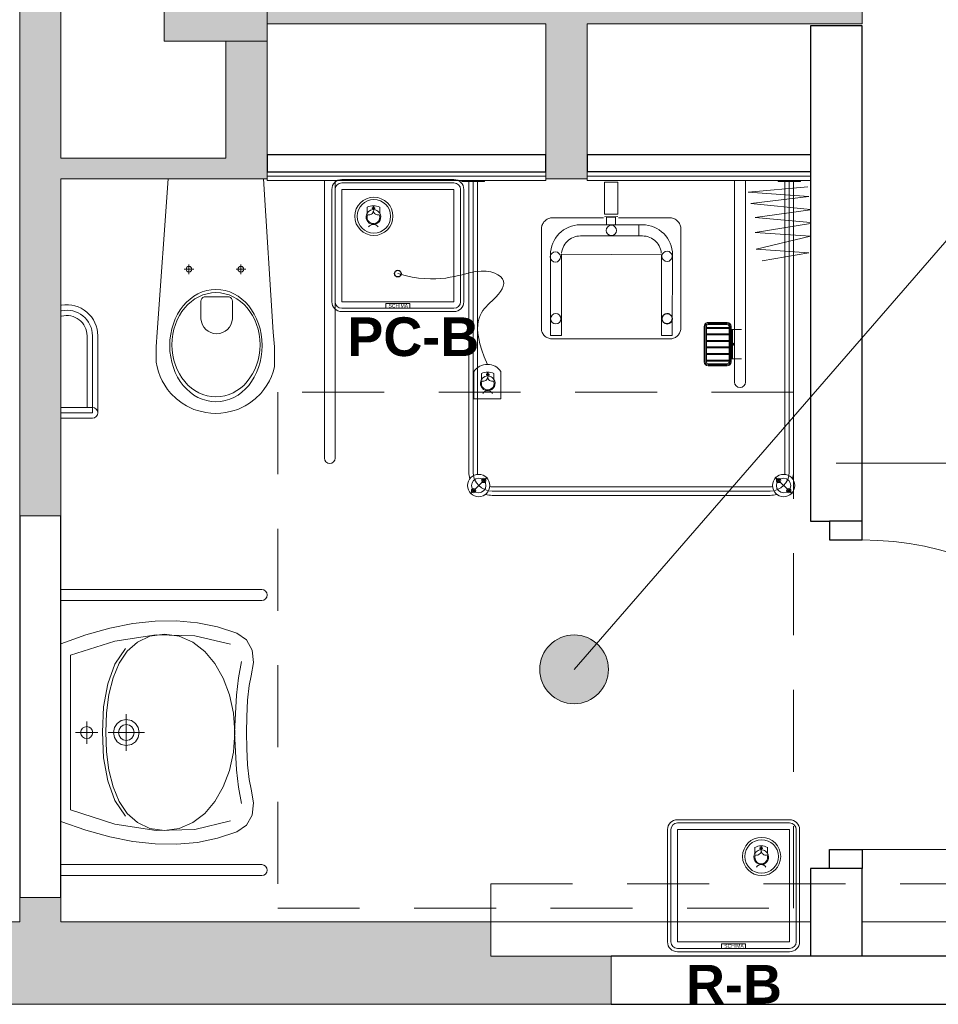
# Model space of a CAD drawing. Header units: centimetres. Extents: x -1316 to 21770, y -8842 to 3590.
# Tile 101 of 125: x 530 to 798, y 108 to 395. Entities that reach past the tile are written whole.
import ezdxf

# ---------------------------------------------------------------- set-up
doc = ezdxf.new("R2010")
doc.units = ezdxf.units.CM
doc.linetypes.add('Hidden', pattern=[71.4375, 47.625, -23.8125])
doc.linetypes.add('Ponad', pattern=[39.688, 23.813, -15.875])
for name, color, linetype, lineweight in [('A-AREA-IDEN', 2, 'Continuous', 13), ('A-DETL-GENF', 92, 'Continuous', 9), ('A-DETL-MEDM', 33, 'Continuous', 13), ('A-DOOR', 31, 'Continuous', 13), ('A-FLOR-OVHD', 1, 'Ponad', 9), ('A-WALL', 113, 'Continuous', 13), ('A-WALL-FNSH', 113, 'Continuous', 13), ('A-WALL-IDEN', 211, 'Continuous', 13), ('A-WALL-PATT', 111, 'Continuous', 13), ('P-SANR-FIXT', 6, 'Continuous', 9), ('PRZYW_Elementy_inst_przyw', 7, 'Continuous', 9), ('S-COLS', 52, 'Continuous', 13)]:
    doc.layers.add(name, color=color, linetype=linetype, lineweight=lineweight)
doc.styles.add('adam', font='arialbd.ttf')

# ---------------------------------------------------------------- blocks, each defined once
blk = doc.blocks.new('M_Concrete-rengular-Column - 300 x 400mm-1794511-5_piętro III __10_50 m_ - stan projektowany')
at = {"layer": 'S-COLS', "lineweight": 9}
blk.add_hatch(color=254, dxfattribs=at).paths.add_polyline_path([(15, -20), (15, 20), (-15, 20), (-15, -20)], flags=0)
for p, q in [((15, 20), (-15, 20)), ((-15, 20), (-15, -20)), ((15, -20), (15, 20)), ((-15, -20), (15, -20))]:
    blk.add_line(p, q, dxfattribs=at)
blk = doc.blocks.new('DRZWI 1S - automatyczna etykieta - Drzwi 90 _łazienkowe_-2401369-5_piętro III __10_50 m_ - stan projektowany')
at = {"layer": 'A-DETL-GENF'}
for p, q in [((-50.5, 7.5), (-50.5, -2)), ((-45, 7.5), (-50.5, 7.5)), ((-45, -2), (-45, 7.5)), ((50.5, 7.5), (45, 7.5)), ((45, 7.5), (45, -2)), ((50.5, -2), (50.5, 7.5)), ((-50.5, -2), (-45, -2)), ((45, -2), (50.5, -2))]:
    blk.add_line(p, q, dxfattribs=at)
at = {"layer": 'A-DETL-MEDM', "lineweight": 25}
for p, q in [((-45, 7.5), (-50.5, 7.5)), ((-50.5, 7.5), (-50.5, -2)), ((-45, -2), (-45, 7.5)), ((45, -2), (45, 7.5)), ((45, 7.5), (50.5, 7.5)), ((50.5, 7.5), (50.5, -2)), ((-50.5, -2), (-45, -2)), ((50.5, -2), (45, -2))]:
    blk.add_line(p, q, dxfattribs=at)
at = {"layer": 'A-DOOR'}
blk.add_line((45, 7.5), (45, 97.5), dxfattribs=at)
blk.add_arc((45, 7.5), 90, 90, 180, dxfattribs=at)
blk = doc.blocks.new('miska ustępowa dla N_35_5x54 wisząca koło narożna - Type 1-2403941-5_piętro III __10_50 m_ - stan projektowany')
at = {"layer": 'P-SANR-FIXT'}
for p, q in [((-1.4, -3), (-4.56, -47.56)), ((29.22, -47.56), (26.4, -3)), ((44.09, -84.2), (44.09, -3.5)), ((47.21, -84.2), (47.21, -3.5)), ((4.69, -27.9), (4.69, -30.7)), ((19.8, -27.9), (19.8, -30.7)), ((3.32, -29.31), (6.14, -29.31)), ((18.43, -29.31), (21.25, -29.31)), ((8.17, -38.6), (8.17, -43.72)), ((16.4, -37.33), (9.09, -37.33)), ((17.32, -43.72), (17.32, -38.6)), ((-24.94, -48.63), (-24.94, -69.5)), ((-23.38, -48.63), (-23.38, -71.06)), ((-21.82, -48.63), (-21.82, -71.06)), ((-4.56, -47.56), (-4.88, -51.89)), ((29.58, -51.89), (29.22, -47.56)), ((-4.88, -51.89), (-4.82, -56.32)), ((29.53, -56.32), (29.58, -51.89)), ((-4.82, -56.32), (-4.57, -57.68)), ((29.57, -57.68), (29.53, -56.32)), ((-4.57, -57.68), (-4.19, -59.09)), ((-4.19, -59.09), (-3.69, -60.46)), ((28.69, -60.46), (29.19, -59.09)), ((29.19, -59.09), (29.57, -57.68)), ((-3.69, -60.46), (-3.07, -61.78)), ((-3.07, -61.78), (-2.34, -63.05)), ((27.34, -63.05), (28.07, -61.78)), ((28.07, -61.78), (28.69, -60.46)), ((-2.34, -63.05), (-1.51, -64.26)), ((-1.51, -64.26), (-0.58, -65.39)), ((-0.58, -65.39), (1.02, -66.96)), ((23.98, -66.96), (25.58, -65.39)), ((25.58, -65.39), (26.51, -64.26)), ((26.51, -64.26), (27.34, -63.05)), ((1.02, -66.96), (2.75, -68.27)), ((2.75, -68.27), (4.01, -69.03)), ((20.99, -69.03), (22.25, -68.27)), ((22.25, -68.27), (23.98, -66.96)), ((-32.54, -69.5), (-23.38, -69.5)), ((-23.38, -71.06), (-32.54, -71.06)), ((4.01, -69.03), (6.13, -70.05)), ((6.13, -70.05), (7.56, -70.51)), ((7.56, -70.51), (9.56, -70.98)), ((9.56, -70.98), (11.02, -71.17)), ((11.02, -71.17), (12.5, -71.25)), ((12.5, -71.25), (13.98, -71.17)), ((13.98, -71.17), (15.44, -70.98)), ((15.44, -70.98), (17.44, -70.51)), ((17.44, -70.51), (18.87, -70.05)), ((18.87, -70.05), (20.99, -69.03)), ((-23.38, -72.62), (-32.54, -72.62))]:
    blk.add_line(p, q, dxfattribs=at)
for centre in [(4.69, -29.31), (19.8, -29.31)]:
    blk.add_circle(centre, 0.825, dxfattribs=at)
for centre, radius, start, end in [((-30.79, -48.63), 8.97, 0, 99.9996), ((9.34, -38.48), 1.17, 102.2339, 185.8899), ((16.15, -38.48), 1.17, 354.1101, 77.7661), ((-30.79, -48.63), 7.41, 0, 102.1327), ((-30.79, -48.63), 5.85, 0, 105.4382), ((12.74, -43.5), 4.58, 182.8022, 357.1978), ((-23.38, -71.06), 1.56, 0, 90), ((-23.38, -71.06), 1.56, 270, 0), ((45.65, -84.2), 1.56, 180, 360)]:
    blk.add_arc(centre, radius, start, end, dxfattribs=at)
for centre, major_axis, ratio in [((12.55, -51.51), (0, 16.33), 0.823529), ((12.55, -51.26), (0, 15.16), 0.845174)]:
    blk.add_ellipse(centre, major_axis=major_axis, ratio=ratio, dxfattribs=at)
blk = doc.blocks.new('brodzik natryskowy dla N - Type 1-V18-5_piętro III __10_50 m_ - stan projektowany')
at = {"layer": 'P-SANR-FIXT'}
for p, q in [((-35.25, 90), (-40.13, 94.88)), ((47.11, 95.3), (-33.8, 95.3)), ((48.56, 90), (53.43, 94.88)), ((-33.8, 94.05), (47.11, 94.05)), ((47.11, 92.8), (-33.8, 92.8)), ((52.61, 3.75), (52.61, 88.75)), ((-40.55, 4.05), (-40.55, 88.55)), ((-39.3, 3.75), (-39.3, 88.55)), ((-38.05, 4.05), (-38.05, 88.55)), ((51.36, 4.05), (51.36, 88.55)), ((53.86, 4.05), (53.86, 88.55)), ((-26.61, 3.95), (-26.61, 62.35)), ((-23.41, 62.35), (-23.41, 3.95)), ((-15.71, 57.65), (-21.31, 57.65)), ((-15.71, 57.35), (-21.31, 57.35)), ((-22.41, 55.6), (-25.41, 55.6)), ((-22.81, 55.6), (-22.81, 47.1)), ((-22.61, 55.6), (-22.61, 47.1)), ((-22.41, 56.55), (-22.41, 46.15)), ((-22.11, 56.55), (-22.11, 46.15)), ((-21.81, 56.55), (-21.81, 46.15)), ((-21.81, 56.25), (-15.21, 56.25)), ((-21.81, 55.95), (-15.21, 55.95)), ((-15.71, 57.05), (-21.31, 57.05)), ((-15.21, 46.15), (-15.21, 56.55)), ((-14.91, 46.15), (-14.91, 56.55)), ((-14.61, 46.15), (-14.61, 56.55)), ((-21.81, 54.35), (-15.21, 54.35)), ((-21.81, 54.05), (-15.21, 54.05)), ((-21.81, 52.45), (-15.21, 52.45)), ((-21.81, 52.15), (-15.21, 52.15)), ((-21.81, 50.55), (-15.21, 50.55)), ((-21.81, 50.25), (-15.21, 50.25)), ((-7.07, 48.65), (-6.88, 48.86)), ((-6.88, 48.86), (-6.67, 49.06)), ((-6.67, 49.06), (-6.44, 49.24)), ((-6.44, 49.24), (-6.2, 49.39)), ((-6.2, 49.39), (-5.95, 49.52)), ((-5.95, 49.52), (-5.69, 49.63)), ((-5.69, 49.63), (-5.41, 49.71)), ((-5.41, 49.71), (-5.13, 49.76)), ((-5.29, 48.78), (-5.37, 25.35)), ((-2.15, 48.78), (-5.29, 48.78)), ((-5.13, 49.76), (29.82, 49.76)), ((-2.15, 25.38), (-2.15, 48.78)), ((26.92, 48.78), (30.07, 48.78)), ((26.92, 48.78), (26.92, 25.18)), ((29.82, 49.76), (30.1, 49.76)), ((30.07, 25.38), (30.07, 48.78)), ((30.1, 49.76), (30.38, 49.71)), ((30.38, 49.71), (30.65, 49.64)), ((30.65, 49.64), (30.92, 49.53)), ((30.92, 49.53), (31.17, 49.41)), ((31.17, 49.41), (31.41, 49.26)), ((31.41, 49.26), (31.64, 49.09)), ((31.64, 49.09), (31.85, 48.89)), ((31.85, 48.89), (32.05, 48.68)), ((32.05, 48.68), (32.22, 48.46)), ((-22.41, 47.1), (-25.41, 47.1)), ((-21.81, 48.65), (-15.21, 48.65)), ((-21.81, 48.35), (-15.21, 48.35)), ((-21.81, 46.75), (-15.21, 46.75)), ((-21.81, 46.45), (-15.21, 46.45)), ((-7.74, 47.12), (-7.7, 47.39)), ((-7.74, 46.84), (-7.74, 47.12)), ((-7.74, 17.3), (-7.74, 46.84)), ((-7.7, 47.39), (-7.62, 47.66)), ((-7.62, 47.66), (-7.52, 47.93)), ((-7.52, 47.93), (-7.4, 48.18)), ((-7.4, 48.18), (-7.25, 48.42)), ((-7.25, 48.42), (-7.07, 48.65)), ((32.22, 48.46), (32.38, 48.21)), ((32.38, 48.21), (32.51, 47.96)), ((32.51, 47.96), (32.61, 47.69)), ((32.61, 47.69), (32.69, 47.42)), ((32.69, 47.42), (32.74, 47.13)), ((32.74, 47.13), (32.74, 17.61)), ((-21.31, 45.65), (-15.71, 45.65)), ((-21.31, 45.35), (-15.71, 45.35)), ((-21.31, 45.05), (-15.71, 45.05)), ((-5.24, 43.9), (-5.23, 44.04)), ((-5.23, 43.75), (-5.24, 43.9)), ((-5.23, 44.04), (-5.21, 44.19)), ((-5.21, 43.6), (-5.23, 43.75)), ((-5.21, 44.19), (-5.18, 44.33)), ((-5.18, 43.46), (-5.21, 43.6)), ((-5.18, 44.33), (-5.13, 44.46)), ((-5.13, 43.33), (-5.18, 43.46)), ((-5.13, 44.46), (-5.07, 44.59)), ((-5.07, 43.2), (-5.13, 43.33)), ((-5.07, 44.59), (-4.99, 44.71)), ((-4.99, 43.08), (-5.07, 43.2)), ((-4.99, 44.71), (-4.91, 44.83)), ((-4.91, 42.96), (-4.99, 43.08)), ((-4.91, 44.83), (-4.81, 44.93)), ((-4.81, 42.86), (-4.91, 42.96)), ((-4.81, 44.93), (-4.71, 45.02)), ((-4.71, 45.02), (-4.6, 45.11)), ((-4.6, 45.11), (-4.48, 45.18)), ((-4.48, 45.18), (-4.35, 45.24)), ((-4.35, 45.24), (-4.21, 45.29)), ((-4.21, 45.29), (-4.07, 45.33)), ((-4.07, 45.33), (-3.93, 45.35)), ((-3.93, 45.35), (-3.78, 45.36)), ((-3.78, 45.36), (-3.63, 45.35)), ((-3.63, 45.35), (-3.48, 45.33)), ((-3.48, 45.33), (-3.34, 45.29)), ((-3.34, 45.29), (-3.21, 45.24)), ((-3.21, 45.24), (-3.08, 45.18)), ((-3.08, 45.18), (-2.96, 45.11)), ((-2.96, 45.11), (-2.85, 45.02)), ((-2.85, 45.02), (-2.74, 44.93)), ((-2.74, 44.93), (-2.65, 44.83)), ((-2.65, 42.96), (-2.74, 42.86)), ((-2.65, 44.83), (-2.56, 44.71)), ((-2.56, 43.08), (-2.65, 42.96)), ((-2.56, 44.71), (-2.49, 44.59)), ((-2.49, 43.2), (-2.56, 43.08)), ((-2.49, 44.59), (-2.43, 44.46)), ((-2.43, 43.33), (-2.49, 43.2)), ((-2.43, 44.46), (-2.38, 44.33)), ((-2.38, 43.46), (-2.43, 43.33)), ((-2.38, 44.33), (-2.34, 44.19)), ((-2.34, 43.6), (-2.38, 43.46)), ((-2.34, 44.19), (-2.32, 44.04)), ((-2.32, 43.75), (-2.34, 43.6)), ((-2.32, 44.04), (-2.31, 43.9)), ((-2.31, 43.9), (-2.32, 43.75)), ((-4.71, 42.77), (-4.81, 42.86)), ((-4.6, 42.68), (-4.71, 42.77)), ((-4.48, 42.61), (-4.6, 42.68)), ((-4.35, 42.55), (-4.48, 42.61)), ((-4.21, 42.5), (-4.35, 42.55)), ((-4.07, 42.46), (-4.21, 42.5)), ((-3.93, 42.44), (-4.07, 42.46)), ((-3.78, 42.43), (-3.93, 42.44)), ((-3.48, 42.46), (-3.63, 42.44)), ((-3.34, 42.5), (-3.48, 42.46)), ((-3.21, 42.55), (-3.34, 42.5)), ((-3.08, 42.61), (-3.21, 42.55)), ((-2.96, 42.68), (-3.08, 42.61)), ((-2.85, 42.77), (-2.96, 42.68)), ((-2.74, 42.86), (-2.85, 42.77)), ((-44.99, 24.77), (-31.46, 27.07)), ((-45.5, 19.91), (-29.67, 23.75)), ((-29.67, 23.75), (-44.99, 24.77)), ((-5.37, 25.35), (-5.32, 24.46)), ((-5.32, 24.46), (-5.19, 23.6)), ((-5.19, 23.6), (-4.98, 22.76)), ((26.92, 25.18), (-2.15, 25.38)), ((-2.03, 24.3), (-2.11, 24.85)), ((-1.89, 23.76), (-2.03, 24.3)), ((-1.71, 23.26), (-1.89, 23.76)), ((-1.47, 22.77), (-1.71, 23.26)), ((26.24, 22.77), (26.48, 23.26)), ((26.48, 23.26), (26.66, 23.76)), ((26.66, 23.76), (26.8, 24.3)), ((26.8, 24.3), (26.88, 24.85)), ((29.97, 23.6), (29.75, 22.76)), ((30.1, 24.46), (29.97, 23.6)), ((30.15, 25.35), (30.1, 24.46)), ((-4.98, 22.76), (-4.68, 21.97)), ((-4.68, 21.97), (-4.32, 21.2)), ((-4.32, 21.2), (-3.88, 20.49)), ((-3.88, 20.49), (-3.38, 19.82)), ((-1.19, 22.31), (-1.47, 22.77)), ((-0.87, 21.89), (-1.19, 22.31)), ((-0.51, 21.49), (-0.87, 21.89)), ((-0.12, 21.13), (-0.51, 21.49)), ((0.31, 20.81), (-0.12, 21.13)), ((0.76, 20.54), (0.31, 20.81)), ((1.25, 20.3), (0.76, 20.54)), ((1.76, 20.11), (1.25, 20.3)), ((2.29, 19.98), (1.76, 20.11)), ((22.49, 19.98), (23.02, 20.11)), ((23.02, 20.11), (23.53, 20.3)), ((23.53, 20.3), (24.01, 20.54)), ((24.01, 20.54), (24.47, 20.81)), ((24.47, 20.81), (24.89, 21.13)), ((24.89, 21.13), (25.29, 21.49)), ((25.29, 21.49), (25.65, 21.89)), ((25.65, 21.89), (25.96, 22.31)), ((25.96, 22.31), (26.24, 22.77)), ((28.66, 20.49), (28.16, 19.82)), ((29.09, 21.2), (28.66, 20.49)), ((29.46, 21.97), (29.09, 21.2)), ((29.75, 22.76), (29.46, 21.97)), ((-29.41, 18.89), (-45.5, 19.91)), ((-45.5, 16.21), (-29.41, 18.89)), ((-7.7, 17.03), (-7.74, 17.3)), ((-3.38, 19.82), (-2.82, 19.2)), ((-2.82, 19.2), (-2.2, 18.64)), ((-2.2, 18.64), (-1.53, 18.13)), ((-1.53, 18.13), (-0.81, 17.7)), ((-0.81, 17.7), (-0.05, 17.33)), ((-0.05, 17.33), (0.75, 17.04)), ((2.84, 19.89), (2.29, 19.98)), ((3.4, 19.86), (2.84, 19.89)), ((4.41, 19.87), (3.4, 19.86)), ((3.78, 19.87), (21.37, 19.87)), ((4.41, 16.64), (4.41, 19.87)), ((21.37, 19.87), (21.94, 19.89)), ((21.94, 19.89), (22.49, 19.98)), ((24.83, 17.33), (24.03, 17.04)), ((25.59, 17.7), (24.83, 17.33)), ((26.31, 18.13), (25.59, 17.7)), ((26.98, 18.64), (26.31, 18.13)), ((27.59, 19.2), (26.98, 18.64)), ((28.16, 19.82), (27.59, 19.2)), ((32.74, 17.33), (32.68, 17.06)), ((32.74, 17.61), (32.74, 17.33)), ((-29.41, 14.55), (-45.5, 16.01)), ((-45.5, 12.29), (-29.41, 14.55)), ((-7.62, 16.76), (-7.7, 17.03)), ((-7.51, 16.5), (-7.62, 16.76)), ((-7.38, 16.25), (-7.51, 16.5)), ((-7.23, 16), (-7.38, 16.25)), ((-7.05, 15.77), (-7.23, 16)), ((-6.85, 15.56), (-7.05, 15.77)), ((-6.64, 15.36), (-6.85, 15.56)), ((-6.41, 15.18), (-6.64, 15.36)), ((-6.17, 15.02), (-6.41, 15.18)), ((-5.92, 14.89), (-6.17, 15.02)), ((-5.66, 14.78), (-5.92, 14.89)), ((-5.39, 14.7), (-5.66, 14.78)), ((-5.12, 14.65), (-5.39, 14.7)), ((-4.84, 14.63), (-5.12, 14.65)), ((10.32, 14.63), (-4.84, 14.63)), ((0.75, 17.04), (1.58, 16.82)), ((1.58, 16.82), (2.44, 16.69)), ((2.44, 16.69), (4.41, 16.64)), ((22.33, 16.69), (3.78, 16.64)), ((11.19, 16.69), (13.8, 16.69)), ((11.19, 14.42), (11.19, 16.69)), ((13.8, 14.42), (11.19, 14.42)), ((13.8, 16.69), (13.8, 14.42)), ((30.14, 14.63), (14.73, 14.63)), ((23.2, 16.82), (22.33, 16.69)), ((24.03, 17.04), (23.2, 16.82)), ((30.36, 14.7), (30.1, 14.65)), ((30.62, 14.78), (30.14, 14.63)), ((30.87, 14.89), (30.62, 14.78)), ((31.12, 15.03), (30.87, 14.89)), ((31.36, 15.19), (31.12, 15.03)), ((31.59, 15.37), (31.36, 15.19)), ((31.81, 15.57), (31.59, 15.37)), ((32.01, 15.79), (31.81, 15.57)), ((32.19, 16.02), (32.01, 15.79)), ((32.35, 16.27), (32.19, 16.02)), ((32.49, 16.52), (32.35, 16.27)), ((32.6, 16.79), (32.49, 16.52)), ((32.68, 17.06), (32.6, 16.79)), ((-28.14, 10.46), (-45.5, 12.22)), ((10.54, 13.54), (14.45, 13.54)), ((10.54, 4.27), (10.54, 13.54)), ((14.44, 14.29), (10.55, 14.26)), ((14.45, 4.27), (14.45, 13.54)), ((-44.99, 8.42), (-28.14, 10.46)), ((-27.37, 7.14), (-44.99, 8.42)), ((-44.73, 5.61), (-27.37, 7.14)), ((-42.55, 4.05), (-42.55, 3.75)), ((-36.05, 4.05), (-42.55, 4.05)), ((-36.05, 3.75), (-36.05, 4.05)), ((14.45, 4.27), (10.54, 4.27)), ((49.36, 4.05), (49.36, 3.75)), ((55.86, 4.05), (49.36, 4.05)), ((55.86, 3.75), (55.86, 4.05))]:
    blk.add_line(p, q, dxfattribs=at)
for centre, radius in [((-37.69, 92.44), 3.25), ((-39.18, 93.92), 0.62), ((-37.69, 92.44), 2.1), ((51, 92.44), 3.25), ((51, 92.44), 2.1), ((52.48, 93.92), 0.62), ((-39.18, 93.92), 0.32), ((52.48, 93.92), 0.32), ((-36.21, 90.95), 0.62), ((-36.21, 90.95), 0.32), ((49.51, 90.95), 0.62), ((49.51, 90.95), 0.32), ((-3.85, 43.99), 1.5), ((28.59, 43.93), 1.5), ((-3.77, 25.8), 1.5), ((28.71, 25.99), 1.5), ((12.42, 18.25), 1.5)]:
    blk.add_circle(centre, radius, dxfattribs=at)
for centre, radius, start, end in [((-33.8, 88.55), 6.75, 90, 106.4965), ((47.11, 88.55), 6.75, 73.5035, 90), ((-33.8, 88.55), 5.5, 90, 180), ((-33.8, 88.55), 4.25, 90, 98.8511), ((47.11, 88.55), 5.5, 0, 90), ((47.11, 88.55), 4.25, 81.1489, 90), ((-33.8, 88.55), 6.75, 163.5035, 180), ((-33.8, 88.55), 4.25, 171.1489, 180), ((47.11, 88.55), 4.25, 0, 8.8511), ((47.11, 88.55), 6.75, 0, 16.4965), ((-25.01, 62.35), 1.6, 0, 180), ((-21.31, 56.55), 1.1, 90, 180), ((-21.31, 56.55), 0.8, 90, 180), ((-15.71, 56.55), 1.1, 0, 90), ((-15.71, 56.55), 0.8, 0, 90), ((-21.31, 56.55), 0.5, 90, 180), ((-15.71, 56.55), 0.5, 0, 90), ((-21.31, 46.15), 1.1, 180, 270), ((-21.31, 46.15), 0.8, 180, 270), ((-21.31, 46.15), 0.5, 180, 270), ((-15.71, 46.15), 0.5, 270, 0), ((-15.71, 46.15), 0.8, 270, 0), ((-15.71, 46.15), 1.1, 270, 0)]:
    blk.add_arc(centre, radius, start, end, dxfattribs=at)
blk.add_ellipse((-23.14, 51.35), major_axis=(0, 0.325), ratio=0.224951, dxfattribs=at)
blk = doc.blocks.new('umywalka dla N_65x56 koło - Type 1-1264895-5_piętro III __10_50 m_ - stan projektowany')
at = {"layer": 'P-SANR-FIXT'}
for p, q in [((-29.1, 64.4), (-29.1, 6)), ((-25.9, 64.4), (-25.9, 6)), ((50.9, 64.4), (50.9, 6)), ((54.1, 6), (54.1, 64.4)), ((-11.49, 61.58), (-14.43, 59.97)), ((-7.9, 62.01), (-11.49, 61.58)), ((-3.96, 61.28), (-7.9, 62.01)), ((-1.14, 60.72), (-3.96, 61.28)), ((3.08, 60.29), (-1.14, 60.72)), ((7.9, 60.04), (3.08, 60.29)), ((21.92, 60.29), (17.1, 60.04)), ((26.14, 60.72), (21.92, 60.29)), ((28.96, 61.28), (26.14, 60.72)), ((32.9, 62.01), (28.96, 61.28)), ((36.49, 61.58), (32.9, 62.01)), ((39.43, 59.97), (36.49, 61.58)), ((-14.43, 59.97), (-16.38, 57.12)), ((-8.14, 58.51), (-3.44, 57.63)), ((-3.44, 57.63), (1.64, 57.08)), ((12.5, 60.01), (7.9, 60.04)), ((17.1, 60.04), (12.5, 60.01)), ((23.33, 57.08), (28.41, 57.63)), ((28.41, 57.63), (33.11, 58.51)), ((41.38, 57.12), (39.43, 59.97)), ((-16.38, 57.12), (-18.22, 51.51)), ((-13.17, 55.28), (-15.64, 44.98)), ((1.52, 55.04), (-3.33, 53.22)), ((6.84, 56.17), (1.52, 55.04)), ((1.64, 57.08), (6.99, 56.74)), ((12.52, 56.56), (6.84, 56.17)), ((6.99, 56.74), (12.48, 56.52)), ((12.48, 56.52), (17.98, 56.74)), ((18.18, 56.17), (12.52, 56.56)), ((17.98, 56.74), (23.33, 57.08)), ((23.49, 55.04), (18.18, 56.17)), ((28.31, 53.22), (23.49, 55.04)), ((40.64, 44.98), (38.17, 55.28)), ((43.22, 51.51), (41.38, 57.12)), ((-3.33, 53.22), (-7.59, 50.79)), ((32.54, 50.79), (28.31, 53.22)), ((-18.22, 51.51), (-19.42, 45.69)), ((-7.59, 50.79), (-11.11, 47.81)), ((36.03, 47.81), (32.54, 50.79)), ((44.42, 45.69), (43.22, 51.51)), ((-11.11, 47.81), (-13.79, 44.33)), ((38.68, 44.33), (36.03, 47.81)), ((-19.42, 45.69), (-19.97, 39.64)), ((-15.64, 44.98), (-15.95, 33.74)), ((-13.79, 44.33), (-15.49, 40.42)), ((40.36, 40.42), (38.68, 44.33)), ((40.95, 33.74), (40.64, 44.98)), ((44.97, 39.64), (44.42, 45.69)), ((-15.49, 40.42), (-16.08, 36.14)), ((40.95, 36.14), (40.36, 40.42)), ((-19.97, 39.64), (-19.89, 33.38)), ((44.89, 33.38), (44.97, 39.64)), ((-16.08, 36.14), (-15.49, 31.83)), ((40.36, 31.83), (40.95, 36.14)), ((-19.89, 33.38), (-19.18, 26.89)), ((-15.95, 33.74), (-14.09, 21.65)), ((-15.49, 31.83), (-13.8, 28.22)), ((38.67, 28.22), (40.36, 31.83)), ((39.09, 21.65), (40.95, 33.74)), ((44.18, 26.89), (44.89, 33.38)), ((11.04, 28.47), (12.5, 28.76)), ((12.5, 30.26), (12.5, 19.76)), ((12.5, 28.76), (13.96, 28.47)), ((-19.18, 26.89), (-17.85, 20.17)), ((-13.8, 28.22), (-11.14, 25.26)), ((8.75, 25.01), (9.04, 26.47)), ((9.04, 26.47), (9.85, 27.66)), ((9.85, 27.66), (11.04, 28.47)), ((10.2, 25.01), (10.38, 25.91)), ((10.38, 25.91), (10.87, 26.64)), ((10.87, 26.64), (11.61, 27.13)), ((11.61, 27.13), (12.5, 27.31)), ((12.5, 27.31), (13.39, 27.13)), ((13.39, 27.13), (14.13, 26.64)), ((13.96, 28.47), (15.15, 27.66)), ((14.13, 26.64), (14.62, 25.91)), ((14.62, 25.91), (14.8, 25.01)), ((15.15, 27.66), (15.96, 26.47)), ((15.96, 26.47), (16.25, 25.01)), ((36.01, 25.26), (38.67, 28.22)), ((42.85, 20.17), (44.18, 26.89)), ((-7.38, 21.71), (-11.89, 24.74)), ((-11.14, 25.26), (-7.63, 22.92)), ((-7.63, 22.92), (-3.39, 21.17)), ((7.16, 25.01), (17.84, 25.01)), ((9.04, 23.56), (8.75, 25.01)), ((9.85, 22.36), (9.04, 23.56)), ((10.38, 24.12), (10.2, 25.01)), ((10.87, 23.39), (10.38, 24.12)), ((11.61, 22.89), (10.87, 23.39)), ((14.13, 23.39), (13.39, 22.89)), ((14.62, 24.12), (14.13, 23.39)), ((14.8, 25.01), (14.62, 24.12)), ((15.96, 23.56), (15.15, 22.36)), ((16.25, 25.01), (15.96, 23.56)), ((28.26, 21.17), (32.5, 22.92)), ((36.76, 24.74), (32.25, 21.71)), ((32.5, 22.92), (36.01, 25.26)), ((-17.85, 20.17), (-15.89, 13.2)), ((-14.09, 21.65), (-10.01, 8.8)), ((-1.64, 19.63), (-7.38, 21.71)), ((-3.39, 21.17), (1.45, 19.96)), ((11.04, 21.56), (9.85, 22.36)), ((12.5, 21.26), (11.04, 21.56)), ((12.5, 22.71), (11.61, 22.89)), ((13.39, 22.89), (12.5, 22.71)), ((13.96, 21.56), (12.5, 21.26)), ((15.15, 22.36), (13.96, 21.56)), ((23.42, 19.96), (28.26, 21.17)), ((32.25, 21.71), (26.51, 19.63)), ((35.01, 8.8), (39.09, 21.65)), ((40.89, 13.2), (42.85, 20.17)), ((5.06, 18.42), (-1.64, 19.63)), ((1.45, 19.96), (6.76, 19.26)), ((12.43, 18.04), (5.06, 18.42)), ((6.76, 19.26), (12.43, 19.04)), ((12.43, 19.04), (18.1, 19.26)), ((19.81, 18.42), (12.43, 18.04)), ((18.1, 19.26), (23.42, 19.96)), ((26.51, 19.63), (19.81, 18.42)), ((10.89, 14.16), (11.26, 14.71)), ((11.26, 14.71), (11.82, 15.09)), ((11.82, 15.09), (12.5, 15.23)), ((12.5, 16.73), (12.5, 10.22)), ((12.5, 15.23), (13.18, 15.09)), ((13.18, 15.09), (13.74, 14.71)), ((13.74, 14.71), (14.11, 14.16)), ((-15.89, 13.2), (-13.31, 6)), ((15.75, 13.48), (9.25, 13.48)), ((10.75, 13.48), (10.89, 14.16)), ((10.89, 12.8), (10.75, 13.48)), ((11.26, 12.24), (10.89, 12.8)), ((11.82, 11.86), (11.26, 12.24)), ((12.5, 11.72), (11.82, 11.86)), ((13.18, 11.86), (12.5, 11.72)), ((13.74, 12.24), (13.18, 11.86)), ((14.11, 12.8), (13.74, 12.24)), ((14.11, 14.16), (14.25, 13.48)), ((14.25, 13.48), (14.11, 12.8)), ((38.31, 6), (40.89, 13.2)), ((-10.01, 8.8), (12.5, 8.8)), ((12.5, 8.8), (35.01, 8.8))]:
    blk.add_line(p, q, dxfattribs=at)
for centre in [(-27.5, 64.4), (52.5, 64.4)]:
    blk.add_arc(centre, 1.6, 360, 180, dxfattribs=at)
blk = doc.blocks.new('Ikona')
at = {"layer": 'PRZYW_Elementy_inst_przyw'}
h = blk.add_hatch(color=1, dxfattribs=at)
h.dxf.hatch_style = 1
h.paths.add_polyline_path([(-1065.97, 3801.31), (-1066.17, 3801.31), (-1066.17, 3801.08), (-1065.97, 3801.08)])
h.paths.add_polyline_path([(-1065.97, 3801.08), (-1066.17, 3801.08), (-1066.17, 3800.87), (-1065.97, 3800.87)])
h.paths.add_polyline_path([(-1065.74, 3801.08), (-1065.97, 3801.08), (-1065.97, 3800.87), (-1065.74, 3800.87)])
h.paths.add_polyline_path([(-1066.17, 3801.08), (-1066.41, 3801.08), (-1066.41, 3800.87), (-1066.17, 3800.87)])
h.paths.add_polyline_path([(-1065.97, 3800.87), (-1066.17, 3800.87), (-1066.17, 3800.64), (-1065.97, 3800.64)])
at = {"layer": 'PRZYW_Elementy_inst_przyw', "color": 1}
for p, q in [((-1067.65, 3799.71), (-1067.65, 3801.21)), ((-1064.49, 3799.71), (-1064.49, 3801.21))]:
    blk.add_line(p, q, dxfattribs=at)
for points in [[(-1066.17, 3801.31), (-1065.97, 3801.31), (-1065.97, 3800.64), (-1066.17, 3800.64)], [(-1065.74, 3801.08), (-1065.74, 3800.87), (-1066.41, 3800.87), (-1066.41, 3801.08)]]:
    blk.add_lwpolyline(points, close=True, dxfattribs=at)
for centre, radius, start, end in [((-1066.07, 3798.03), 3.55, 63.5398, 116.4602), ((-1066.07, 3798.74), 1.85, 31.7978, 276.8309), ((-1066.06, 3798.68), 1.6, 156.7793, 23.2207), ((-1066.07, 3798.72), 1.65, 89.6447, 89.8927), ((-1066.08, 3798.74), 1.86, 277.2029, 31.4258), ((-1066.07, 3795.45), 1.43, 32.8175, 147.1825)]:
    blk.add_arc(centre, radius, start, end, dxfattribs=at)
at = {"layer": 'PRZYW_Elementy_inst_przyw', "color": 1, "lineweight": 5}
for centre, start, end in [((-1067.2, 3800.4), 253.1892, 358.3615), ((-1064.92, 3800.4), 181.6385, 286.8108)]:
    blk.add_arc(centre, 1.14, start, end, dxfattribs=at)
blk = doc.blocks.new('PC-B')
at = {"layer": 'PRZYW_Elementy_inst_przyw'}
for p, q in [((16.32, 0), (-16.32, 0)), ((-16.32, -0.96), (16.32, -0.96)), ((-19.2, -2.88), (-19.2, -35.52)), ((-18.24, -2.88), (-18.24, -35.52)), ((18.24, -2.88), (18.24, -35.52)), ((19.2, -35.52), (19.2, -2.88)), ((-16.32, -37.44), (16.32, -37.44)), ((-16.32, -38.4), (16.32, -38.4))]:
    blk.add_line(p, q, dxfattribs=at)
at = {"layer": 'PRZYW_Elementy_inst_przyw', "color": 7}
blk.add_lwpolyline([(-16.32, -2.88), (16.32, -2.88), (16.32, -35.52), (-16.32, -35.52)], close=True, dxfattribs=at)
at = {"layer": 'PRZYW_Elementy_inst_przyw', "color": 0}
blk.add_lwpolyline([(-3.49, -36.08), (3.49, -36.08), (3.49, -37.44), (-3.49, -37.44)], close=True, dxfattribs=at)
at = {"layer": 'PRZYW_Elementy_inst_przyw', "color": 0, "lineweight": 5, "ltscale": 0.4}
blk.add_lwpolyline([(29.98, -55.8), (29.98, -63.78), (22.13, -63.78), (22.13, -55.8)], dxfattribs=at)
at = {"layer": 'PRZYW_Elementy_inst_przyw', "lineweight": 5}
for radius in [5.55, 4.87]:
    blk.add_circle((-6.96, -10.7), radius, dxfattribs=at)
at = {"layer": 'PRZYW_Elementy_inst_przyw', "linetype": 'Continuous', "lineweight": -3, "ltscale": 0.4}
blk.add_circle((0, -27.36), 0.96, dxfattribs=at)
at = {"layer": 'PRZYW_Elementy_inst_przyw'}
for centre, radius, start, end in [((-16.32, -2.88), 2.88, 90, 180), ((16.32, -2.88), 2.88, 0, 90), ((-16.32, -2.88), 1.92, 90, 180), ((16.32, -2.88), 1.92, 0, 90), ((-16.32, -35.52), 2.88, 180, 270), ((-16.32, -35.52), 1.92, 180, 270), ((16.32, -35.52), 2.88, 270, 0), ((16.32, -35.52), 1.92, 270, 0)]:
    blk.add_arc(centre, radius, start, end, dxfattribs=at)
at = {"layer": 'PRZYW_Elementy_inst_przyw', "color": 0, "lineweight": 5, "ltscale": 0.4}
blk.add_arc((26.05, -58.49), 4.75, 34.3565, 145.6435, dxfattribs=at)
at = {"layer": 'PRZYW_Elementy_inst_przyw', "color": 0, "linetype": 'Continuous', "lineweight": 5, "ltscale": 0.4}
blk.add_open_spline([(0, -27.36), (11.69, -30.77), (24.21, -24.31), (33.16, -29.41), (27.42, -35.44), (20.7, -41.6), (26.05, -53.73)], degree=3, dxfattribs=at)
at = {"layer": 'PRZYW_Elementy_inst_przyw', "lineweight": 5, "xscale": 1.155937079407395, "yscale": 1.155937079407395, "zscale": 1.155937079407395}
for p in [(1225.21, -4402), (1258.45, -4450.36)]:
    blk.add_blockref('Ikona', p, dxfattribs=at)
at = {"layer": 'PRZYW_Elementy_inst_przyw', "color": 0, "insert": (-2.71, -36.19), "char_height": 1.056, "attachment_point": 1}
blk.add_mtext_dynamic_manual_height_columns('SCHIMA', width=11.8192, gutter_width=12.5, heights=[0], dxfattribs=at)
at = {"layer": 'PRZYW_Elementy_inst_przyw', "color": 7, "linetype": 'Continuous', "lineweight": -3, "style": 'adam'}
blk.add_attdef('NAZWA', (-14.71, -51.32), '', height=11.25, dxfattribs=at)
blk = doc.blocks.new('Ikona2')
at = {"layer": 'PRZYW_Elementy_inst_przyw'}
h = blk.add_hatch(color=106, dxfattribs=at)
h.dxf.hatch_style = 1
h.paths.add_polyline_path([(0.1, -0.27), (-0.1, -0.27), (-0.1, -0.5), (0.1, -0.5)])
h.paths.add_polyline_path([(0.1, -0.5), (-0.1, -0.5), (-0.1, -0.7), (0.1, -0.7)])
h.paths.add_polyline_path([(0.34, -0.5), (0.1, -0.5), (0.1, -0.7), (0.34, -0.7)])
h.paths.add_polyline_path([(-0.1, -0.5), (-0.34, -0.5), (-0.34, -0.7), (-0.1, -0.7)])
h.paths.add_polyline_path([(0.1, -0.7), (-0.1, -0.7), (-0.1, -0.94), (0.1, -0.94)])
at = {"layer": 'PRZYW_Elementy_inst_przyw', "color": 106}
for p, q in [((-1.58, -1.86), (-1.58, -0.37)), ((1.58, -1.86), (1.58, -0.37))]:
    blk.add_line(p, q, dxfattribs=at)
for points in [[(0.34, -0.5), (0.34, -0.7), (-0.34, -0.7), (-0.34, -0.5)], [(-0.1, -0.27), (0.1, -0.27), (0.1, -0.94), (-0.1, -0.94)]]:
    blk.add_lwpolyline(points, close=True, dxfattribs=at)
for centre, radius, start, end in [((0, -3.55), 3.55, 63.5398, 116.4602), ((0, -2.84), 1.85, 31.7978, 276.8309), ((0.01, -2.9), 1.6, 156.7793, 23.2207), ((0, -2.85), 1.65, 89.6447, 89.8927), ((-0.01, -2.84), 1.86, 277.2029, 31.4258), ((0, -6.13), 1.43, 32.8175, 147.1825)]:
    blk.add_arc(centre, radius, start, end, dxfattribs=at)
at = {"layer": 'PRZYW_Elementy_inst_przyw', "color": 106, "lineweight": 5}
for centre, start, end in [((-1.13, -1.18), 253.1892, 358.3615), ((1.15, -1.18), 181.6385, 286.8108)]:
    blk.add_arc(centre, 1.14, start, end, dxfattribs=at)
blk = doc.blocks.new('R-B')
at = {"layer": 'PRZYW_Elementy_inst_przyw'}
for p, q in [((16.32, 0), (-16.32, 0)), ((-16.32, -0.96), (16.32, -0.96)), ((-19.2, -2.88), (-19.2, -35.52)), ((-18.24, -2.88), (-18.24, -35.52)), ((18.24, -2.88), (18.24, -35.52)), ((19.2, -35.52), (19.2, -2.88)), ((-16.32, -37.44), (16.32, -37.44)), ((-16.32, -38.4), (16.32, -38.4))]:
    blk.add_line(p, q, dxfattribs=at)
at = {"layer": 'PRZYW_Elementy_inst_przyw', "color": 7}
blk.add_lwpolyline([(-16.32, -2.88), (16.32, -2.88), (16.32, -35.52), (-16.32, -35.52)], close=True, dxfattribs=at)
at = {"layer": 'PRZYW_Elementy_inst_przyw', "color": 0}
blk.add_lwpolyline([(-3.49, -36.08), (3.49, -36.08), (3.49, -37.44), (-3.49, -37.44)], close=True, dxfattribs=at)
at = {"layer": 'PRZYW_Elementy_inst_przyw', "lineweight": 5}
for radius in [5.55, 4.87]:
    blk.add_circle((8.16, -10.7), radius, dxfattribs=at)
at = {"layer": 'PRZYW_Elementy_inst_przyw'}
for centre, radius, start, end in [((-16.32, -2.88), 2.88, 90, 180), ((16.32, -2.88), 2.88, 0, 90), ((-16.32, -2.88), 1.92, 90, 180), ((16.32, -2.88), 1.92, 0, 90), ((-16.32, -35.52), 2.88, 180, 270), ((-16.32, -35.52), 1.92, 180, 270), ((16.32, -35.52), 2.88, 270, 0), ((16.32, -35.52), 1.92, 270, 0)]:
    blk.add_arc(centre, radius, start, end, dxfattribs=at)
at = {"layer": 'PRZYW_Elementy_inst_przyw', "lineweight": 5, "xscale": 1.155937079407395, "yscale": 1.155937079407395, "zscale": 1.155937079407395}
blk.add_blockref('Ikona2', (8.03, -7.61), dxfattribs=at)
at = {"layer": 'PRZYW_Elementy_inst_przyw', "color": 0, "insert": (-2.71, -36.19), "char_height": 1.056, "attachment_point": 1}
blk.add_mtext_dynamic_manual_height_columns('SCHIMA', width=11.8192, gutter_width=12.5, heights=[0], dxfattribs=at)
at = {"layer": 'PRZYW_Elementy_inst_przyw', "color": 7, "linetype": 'Continuous', "lineweight": -3, "style": 'adam'}
blk.add_attdef('NAZWA', (-13.85, -53.45), '', height=11.25, dxfattribs=at)

msp = doc.modelspace()

# ---------------------------------------------------------------- hatches: boundary and pattern name
at = {"layer": 'A-AREA-IDEN'}
h = msp.add_hatch(color=256, dxfattribs=at)
edge = h.paths.add_edge_path(flags=0)
edge.add_arc((691.62, 205.71), 10, 0, 360)
at = {"layer": 'A-WALL-PATT'}
h = msp.add_hatch(color=9, dxfattribs=at)
h.paths.add_polyline_path([(542.38, 132.33), (542.38, 139.33), (530.38, 139.33), (530.38, 132.33)], flags=0)
h.paths.add_polyline_path([(530.38, 250.33), (542.38, 250.33), (542.38, 515.33), (530.38, 515.33), (530.38, 419.08)], flags=0)
h.paths.add_polyline_path([(542.38, 657.83), (542.38, 660.33), (530.38, 660.33), (530.38, 657.83), (532.88, 657.83)], flags=0)
h.paths.add_polyline_path([(542.38, 781.33), (542.38, 1102.83), (530.38, 1102.83), (530.38, 781.33), (532.88, 781.33)], flags=0)
h.paths.add_polyline_path([(530.38, 1312.83), (542.38, 1312.83), (542.38, 1431.33), (530.38, 1431.33)], flags=0)
h.paths.add_polyline_path([(530.38, 1633.83), (542.38, 1633.83), (542.38, 2022.83), (530.38, 2022.83), (530.38, 1665.12)], flags=0)
h.paths.add_polyline_path([(542.38, 2173.83), (542.38, 2458.83), (530.38, 2458.83), (530.38, 2173.83)], flags=0)
h.paths.add_polyline_path([(530.38, 2593.83), (542.38, 2593.83), (542.38, 2824.33), (530.38, 2824.33), (530.38, 2634.27)], flags=0)
for points in [[(775.38, 393.33), (775.38, 405.33), (602.38, 405.33), (602.38, 393.33), (736.3, 393.33)], [(695.38, 348.33), (695.38, 393.33), (683.38, 393.33), (683.38, 348.33)], [(590.38, 348.33), (602.38, 348.33), (602.38, 388.33), (590.38, 388.33), (590.38, 354.33)], [(590.38, 348.33), (590.38, 354.33), (542.38, 354.33), (542.38, 348.33)], [(527.38, 108.33), (667.38, 108.33), (667.38, 132.33), (527.38, 132.33), (527.38, 122.33)]]:
    msp.add_hatch(color=9, dxfattribs=at).paths.add_polyline_path(points, flags=0)
h = msp.add_hatch(color=9, dxfattribs=at)
h.paths.add_polyline_path([(667.38, 108.33), (702.38, 108.33), (702.38, 122.33), (667.38, 122.33)], flags=0)
h.paths.add_polyline_path([(892.38, 108.33), (962.38, 108.33), (962.38, 122.33), (892.38, 122.33)], flags=0)
h.paths.add_polyline_path([(1166.38, 108.33), (1187.38, 108.33), (1187.38, 122.33), (1166.38, 122.33), (1166.38, 109.83)], flags=0)

# ---------------------------------------------------------------- linework, layer by layer
at = {"layer": 'A-AREA-IDEN'}
msp.add_line((691.62, 205.71), (809.39, 341.34), dxfattribs=at)
msp.add_circle((691.62, 205.71), 10, dxfattribs=at)
at = {"layer": 'A-FLOR-OVHD'}
for p, q in [((755.43, 286.26), (605.43, 286.26)), ((605.43, 286.26), (605.43, 136.26)), ((755.43, 136.26), (755.43, 286.26)), ((667.38, 132.33), (667.38, 143.33)), ((667.38, 143.33), (1172.38, 143.33)), ((605.43, 136.26), (755.43, 136.26))]:
    msp.add_line(p, q, dxfattribs=at)
at = {"layer": 'A-WALL', "lineweight": 9}
for p, q in [((530.38, 515.33), (530.38, 250.33)), ((542.38, 354.33), (542.38, 444.33)), ((775.38, 393.33), (775.38, 405.33)), ((602.38, 393.33), (683.38, 393.33)), ((683.38, 393.33), (683.38, 348.33)), ((695.38, 348.33), (695.38, 393.33)), ((695.38, 393.33), (775.38, 393.33)), ((590.38, 388.33), (590.38, 354.33)), ((602.38, 348.33), (602.38, 388.33)), ((590.38, 354.33), (542.38, 354.33)), ((542.38, 250.33), (542.38, 348.33)), ((542.38, 348.33), (602.38, 348.33)), ((683.38, 348.33), (695.38, 348.33)), ((530.38, 139.33), (530.38, 132.33)), ((542.38, 132.33), (542.38, 139.33)), ((297.38, 132.33), (530.38, 132.33)), ((760.38, 132.33), (542.38, 132.33)), ((667.38, 122.33), (667.38, 132.33)), ((775.38, 132.33), (1203.38, 132.33)), ((702.38, 122.33), (667.38, 122.33)), ((492.38, 108.33), (702.38, 108.33))]:
    msp.add_line(p, q, dxfattribs=at)
at = {"layer": 'A-WALL', "color": 7, "lineweight": 25}
for p, q in [((760.38, 392.83), (760.38, 248.83)), ((775.38, 392.83), (760.38, 392.83)), ((775.38, 248.83), (775.38, 392.83)), ((683.38, 355.33), (602.38, 355.33)), ((602.38, 355.33), (602.38, 350.33)), ((683.38, 350.33), (683.38, 355.33)), ((760.38, 355.33), (695.38, 355.33)), ((695.38, 355.33), (695.38, 350.33)), ((602.38, 350.33), (683.38, 350.33)), ((760.38, 350.33), (695.38, 350.33)), ((530.38, 250.33), (530.38, 139.33)), ((542.38, 139.33), (542.38, 250.33)), ((760.38, 248.83), (765.88, 248.83)), ((760.38, 147.83), (760.38, 122.33)), ((765.88, 147.83), (760.38, 147.83)), ((775.38, 122.33), (775.38, 147.83)), ((892.38, 122.33), (702.38, 122.33)), ((702.38, 108.33), (892.38, 108.33))]:
    msp.add_line(p, q, dxfattribs=at)
at = {"layer": 'A-WALL'}
for p, q in [((602.38, 349.08), (683.38, 349.08)), ((760.38, 349.08), (695.38, 349.08)), ((530.38, 250.33), (542.38, 250.33)), ((542.38, 139.33), (530.38, 139.33)), ((702.38, 108.33), (702.38, 122.33))]:
    msp.add_line(p, q, dxfattribs=at)
at = {"layer": 'A-WALL-FNSH', "color": 250, "lineweight": 9}
for p, q in [((602.38, 350.33), (602.38, 347.83)), ((683.38, 347.83), (683.38, 350.33)), ((695.38, 350.33), (695.38, 347.83)), ((602.38, 347.83), (683.38, 347.83)), ((695.38, 347.83), (760.38, 347.83))]:
    msp.add_line(p, q, dxfattribs=at)
at = {"layer": 'A-WALL-IDEN'}
msp.add_line((767.88, 265.69), (805.32, 265.69), dxfattribs=at)

# ---------------------------------------------------------------- block references
at = {"layer": 'A-DOOR', "rotation": 270.0000000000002}
msp.add_blockref('DRZWI 1S - automatyczna etykieta - Drzwi 90 _łazienkowe_-2401369-5_piętro III __10_50 m_ - stan projektowany', (767.88, 198.33), dxfattribs=at)
at = {"layer": 'P-SANR-FIXT'}
msp.add_blockref('miska ustępowa dla N_35_5x54 wisząca koło narożna - Type 1-2403941-5_piętro III __10_50 m_ - stan projektowany', (574.92, 351.33), dxfattribs=at)
for name, p, rotation in [('brodzik natryskowy dla N - Type 1-V18-5_piętro III __10_50 m_ - stan projektowany', (714.88, 351.58), 180), ('umywalka dla N_65x56 koło - Type 1-1264895-5_piętro III __10_50 m_ - stan projektowany', (536.38, 199.83), 269.9999999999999)]:
    msp.add_blockref(name, p, dxfattribs=dict(at, rotation=rotation))
at = {"layer": 'PRZYW_Elementy_inst_przyw', "linetype": 'Hidden', "lineweight": 5}
for name, p, values in [('PC-B', (640.36, 348.11), {'NAZWA': 'PC-B'}), ('R-B', (738, 162), {'NAZWA': 'R-B'})]:
    msp.add_blockref(name, p, dxfattribs=at).add_auto_attribs(values)
at = {"layer": 'S-COLS', "lineweight": 9}
msp.add_blockref('M_Concrete-rengular-Column - 300 x 400mm-1794511-5_piętro III __10_50 m_ - stan projektowany', (587.38, 408.33), dxfattribs=at)

doc.saveas('drawing.dxf')
